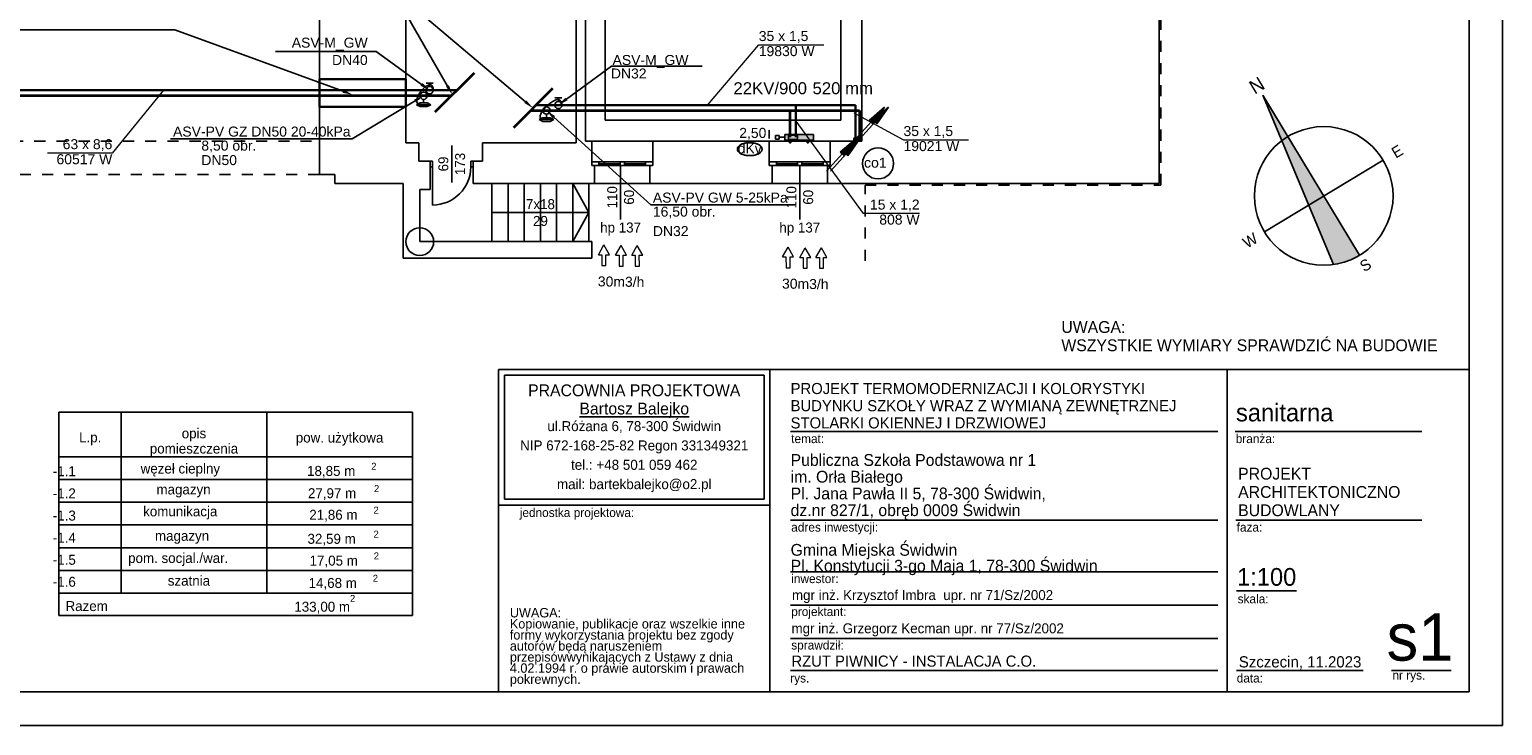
# Model space of a CAD drawing. Header units: millimetres. Extents: x 45180 to 119519, y 31297 to 302414.
# Tile 3 of 97: x 92963 to 119519, y 31297 to 43845. Entities that reach past the tile are written whole.
import ezdxf
from ezdxf import colors
from ezdxf.entities.mleader import LeaderData, LeaderLine
from ezdxf.lldxf.tags import DXFTag
from ezdxf.math import Vec2, Vec3

# ---------------------------------------------------------------- set-up
doc = ezdxf.new("R2010")
doc.units = ezdxf.units.MM
doc.header["$MEASUREMENT"] = 0
doc.linetypes.add('PHANTOM', pattern=[2.5, 1.25, -0.25, 0.25, -0.25, 0.25, -0.25])
doc.linetypes.add('Przerywana', pattern=[400, 200, -200])
doc.layers.get('0').update_dxf_attribs({"color": 252})
for name, color, linetype in [('#opisy', 7, 'Continuous'), ('#podkład', 252, 'Continuous'), ('#strza³ki', 7, 'Continuous'), ('_TABELA', 7, 'Continuous'), ('IS_Armatura_podłączeniowa_grz._dolnozas.', 7, 'SOLID'), ('IS_Armatura_Therm', 7, 'SOLID'), ('IS_Grafika', 7, 'SOLID'), ('IS_Grzejniki_Plan_rzut', 7, 'SOLID'), ('IS_Opisy_działek_Therm', 7, 'SOLID'), ('IS_Text_Armatury_podłączeniowej_grz._dolnozas.', 7, 'Continuous'), ('IS_Text_Armatury_Therm', 7, 'Continuous'), ('IS_Text_Odbiornikow_Therm', 7, 'Continuous')]:
    doc.layers.add(name, color=color, linetype=linetype)
for name, color, linetype, lineweight in [('#piony', 7, 'Continuous', 5), ('ARCH TABELA_Nr_Pióra__7', 252, 'Continuous', 13), ('IS_Powrót', 5, 'DASHDOT', 35), ('IS_Zasilanie', 1, 'SOLID', 30)]:
    doc.layers.add(name, color=color, linetype=linetype, lineweight=lineweight)
doc.styles.add('ARIAL', font='arial.ttf', dxfattribs={"width": 0.75})
doc.styles.add('GENERATED_STYLE_1', font='txt')
doc.styles.add('GENERATED_STYLE_2', font='txt')
doc.styles.add('GENERATED_STYLE_4', font='txt')
doc.styles.add('GENERATED_STYLE_5', font='txt')
doc.styles.add('GENERATED_STYLE_7', font='txt')
doc.styles.add('GENERATED_STYLE_8', font='txt')
doc.styles.add('GENERATED_STYLE_9', font='txt')
doc.styles.get("Standard").update_dxf_attribs({"font": 'arial.ttf', "bigfont": 'BIGFONT.SHX'})
tags = doc.linetypes.add('DASH', pattern=[15, 10, -5]).pattern_tags.tags
tags[6:7] = [DXFTag(74, 4), DXFTag(75, 0), DXFTag(340, '0'), DXFTag(46, 0.0), DXFTag(50, 0.0), DXFTag(44, 0.0), DXFTag(45, 0.0)]
tags[4:5] = [DXFTag(74, 4), DXFTag(75, 0), DXFTag(340, '0'), DXFTag(46, 0.0), DXFTag(50, 0.0), DXFTag(44, 0.0), DXFTag(45, 0.0)]
tags = doc.linetypes.add('DASHDOT', pattern=[20, 10, -5, 0, -5]).pattern_tags.tags
tags[10:11] = [DXFTag(74, 4), DXFTag(75, 0), DXFTag(340, '0'), DXFTag(46, 0.0), DXFTag(50, 0.0), DXFTag(44, 0.0), DXFTag(45, 0.0)]
tags[8:9] = [DXFTag(74, 4), DXFTag(75, 0), DXFTag(340, '0'), DXFTag(46, 0.0), DXFTag(50, 0.0), DXFTag(44, 0.0), DXFTag(45, 0.0)]
tags[6:7] = [DXFTag(74, 4), DXFTag(75, 0), DXFTag(340, '0'), DXFTag(46, 0.0), DXFTag(50, 0.0), DXFTag(44, 0.0), DXFTag(45, 0.0)]
tags[4:5] = [DXFTag(74, 4), DXFTag(75, 0), DXFTag(340, '0'), DXFTag(46, 0.0), DXFTag(50, 0.0), DXFTag(44, 0.0), DXFTag(45, 0.0)]
tags = doc.linetypes.add('DASHDOTDOT', pattern=[25, 10, -5, 0, -5, 0, -5]).pattern_tags.tags
tags[14:15] = [DXFTag(74, 4), DXFTag(75, 0), DXFTag(340, '0'), DXFTag(46, 0.0), DXFTag(50, 0.0), DXFTag(44, 0.0), DXFTag(45, 0.0)]
tags[12:13] = [DXFTag(74, 4), DXFTag(75, 0), DXFTag(340, '0'), DXFTag(46, 0.0), DXFTag(50, 0.0), DXFTag(44, 0.0), DXFTag(45, 0.0)]
tags[10:11] = [DXFTag(74, 4), DXFTag(75, 0), DXFTag(340, '0'), DXFTag(46, 0.0), DXFTag(50, 0.0), DXFTag(44, 0.0), DXFTag(45, 0.0)]
tags[8:9] = [DXFTag(74, 4), DXFTag(75, 0), DXFTag(340, '0'), DXFTag(46, 0.0), DXFTag(50, 0.0), DXFTag(44, 0.0), DXFTag(45, 0.0)]
tags[6:7] = [DXFTag(74, 4), DXFTag(75, 0), DXFTag(340, '0'), DXFTag(46, 0.0), DXFTag(50, 0.0), DXFTag(44, 0.0), DXFTag(45, 0.0)]
tags[4:5] = [DXFTag(74, 4), DXFTag(75, 0), DXFTag(340, '0'), DXFTag(46, 0.0), DXFTag(50, 0.0), DXFTag(44, 0.0), DXFTag(45, 0.0)]
tags = doc.linetypes.add('SOLID', pattern=[10, 10, 0]).pattern_tags.tags
tags[6:7] = [DXFTag(74, 4), DXFTag(75, 0), DXFTag(340, '0'), DXFTag(46, 0.0), DXFTag(50, 0.0), DXFTag(44, 0.0), DXFTag(45, 0.0)]
tags[4:5] = [DXFTag(74, 4), DXFTag(75, 0), DXFTag(340, '0'), DXFTag(46, 0.0), DXFTag(50, 0.0), DXFTag(44, 0.0), DXFTag(45, 0.0)]

# ---------------------------------------------------------------- blocks, each defined once
blk = doc.blocks.new('AF30168')
at = {"layer": '#strza³ki'}
h = blk.add_hatch(color=256, dxfattribs=at)
h.paths.add_polyline_path([(-7.4, -9.65), (0, 0), (-8.52, -8.52)])
h.paths.add_polyline_path([(-9.65, -7.4), (-8.52, -8.52), (0, 0)])
for p, q in [((-18.33, -18.33), (0, 0)), ((-9.65, -7.4), (0, 0)), ((-7.4, -9.65), (0, 0)), ((-9.65, -7.4), (-7.4, -9.65))]:
    blk.add_line(p, q, dxfattribs=at)
blk = doc.blocks.new('E210168')
at = {"color": 7, "lineweight": 13}
for p, q in [((19.4, 19.8), (19.4, 13.6)), ((19.4, 19.8), (37, 9.9)), ((19.4, 0), (37, 9.9)), ((19.4, 6.2), (19.4, 0))]:
    blk.add_line(p, q, dxfattribs=at)
blk.add_lwpolyline([(19.4, 13.6), (0, 13.6), (0, 6.2), (19.4, 6.2)], dxfattribs=at)

msp = doc.modelspace()

# ---------------------------------------------------------------- hatches: boundary and pattern name
at = {"layer": '#podkład', "linetype": 'Continuous'}
msp.add_hatch(color=256, dxfattribs=at).paths.add_polyline_path([(115196, 42661), (115539, 41839), (116023, 40679), (116471, 39606, 0.101097), (116942, 39774), (116295, 40844), (115648, 41914)], flags=0)
at = {"layer": 'IS_Grzejniki_Plan_rzut', "ltscale": 10}
msp.add_hatch(color=251, dxfattribs=at).paths.add_polyline_path([(106578, 41851), (107098, 41851), (107098, 41951), (106578, 41951)])

# ---------------------------------------------------------------- linework, layer by layer
at = {"layer": '#piony', "lineweight": 30}
msp.add_lwpolyline([(98190, 42950), (99750, 42950), (99750, 42450), (98190, 42450)], close=True, dxfattribs=at)
at = {"layer": '#podkład', "linetype": 'Continuous'}
for p, q in [((113330, 55370), (113330, 41070)), ((98190, 50330), (98190, 41230)), ((99750, 47940), (99750, 41800)), ((102820, 41800), (102820, 47940)), ((102990, 41830), (102990, 47910)), ((103340, 42210), (103340, 47530)), ((107970, 46830), (107970, 41830)), ((107590, 46611), (107590, 42210)), ((116942, 39774), (115196, 42661)), ((115196, 42661), (116471, 39606)), ((103340, 42210), (107590, 42210)), ((106300, 41880), (106300, 42030)), ((99750, 41800), (99980, 41800)), ((99980, 41800), (99980, 41470)), ((100575, 41085), (100575, 41755)), ((101130, 41800), (101130, 41470)), ((101130, 41800), (102820, 41800)), ((102990, 41830), (103100, 41830)), ((103100, 41830), (103100, 41390)), ((103100, 41830), (104200, 41830)), ((104200, 41830), (104200, 41390)), ((104200, 41830), (106300, 41830)), ((106300, 41830), (106300, 41390)), ((106300, 41830), (107400, 41830)), ((107400, 41830), (107400, 41390)), ((107400, 41830), (107970, 41830)), ((99980, 41470), (100190, 41470)), ((100190, 41470), (100190, 41070)), ((100230, 41470), (100190, 41470)), ((100230, 41370), (100230, 41470)), ((100920, 41370), (100920, 41470)), ((100920, 41470), (100960, 41470)), ((101130, 41470), (100960, 41470)), ((100960, 41470), (100960, 41070)), ((104200, 41460), (103100, 41460)), ((103230, 41390), (103230, 41460)), ((103610, 41390), (103610, 41460)), ((103690, 41390), (103690, 41460)), ((104070, 41390), (104070, 41460)), ((107400, 41460), (106300, 41460)), ((106430, 41390), (106430, 41460)), ((106810, 41390), (106810, 41460)), ((106890, 41390), (106890, 41460)), ((107270, 41390), (107270, 41460)), ((115225, 40197), (117365, 41491)), ((98470, 41230), (98190, 41230)), ((98470, 41230), (98470, 41070)), ((100230, 41370), (100190, 41370)), ((100230, 41370), (100230, 40680)), ((100920, 41370), (100960, 41370)), ((103100, 41390), (103150, 41390)), ((103100, 41390), (104200, 41390)), ((103150, 41390), (103150, 41070)), ((103230, 41425), (103610, 41425)), ((103620, 41390), (103620, 40420)), ((103690, 41425), (104070, 41425)), ((104200, 41390), (104150, 41390)), ((104150, 41390), (104150, 41070)), ((106300, 41390), (106350, 41390)), ((106300, 41390), (107400, 41390)), ((106350, 41390), (106350, 41070)), ((106430, 41425), (106810, 41425)), ((106850, 41390), (106850, 40420)), ((106890, 41425), (107270, 41425)), ((107400, 41390), (107350, 41390)), ((107350, 41390), (107350, 41070)), ((98470, 41070), (99700, 41070)), ((99700, 39720), (99700, 41070)), ((100190, 40960), (100000, 40960)), ((100000, 40960), (100000, 40020)), ((100190, 41070), (100190, 40960)), ((100960, 41070), (103150, 41070)), ((101300, 41070), (101300, 40020)), ((101592, 41070), (101592, 40020)), ((101883, 41070), (101883, 40020)), ((102175, 41070), (102175, 40020)), ((102467, 41070), (102467, 40020)), ((102758, 41070), (102758, 40020)), ((103050, 40545), (102758, 41070)), ((103050, 41070), (103050, 40020)), ((103150, 41070), (104150, 41070)), ((104150, 41070), (106350, 41070)), ((106350, 41070), (107350, 41070)), ((107350, 41070), (108030, 41070)), ((108030, 41070), (113330, 41070)), ((101300, 40545), (103050, 40545)), ((103050, 40545), (102758, 40020)), ((100000, 40020), (103100, 40020)), ((103100, 40020), (103100, 39720)), ((103100, 39720), (99700, 39720)), ((93494, 33282), (93494, 36946)), ((93494, 36946), (99869, 36946)), ((94619, 33683), (94619, 36946)), ((97244, 33683), (97244, 36946)), ((99869, 33282), (99869, 36946)), ((93494, 36143), (99869, 36143)), ((93494, 35733), (99869, 35733)), ((93494, 35323), (99869, 35323)), ((93494, 34913), (99869, 34913)), ((93494, 34503), (99869, 34503)), ((93494, 34093), (99869, 34093)), ((93494, 33683), (93494, 33282)), ((93494, 33683), (99869, 33683)), ((93494, 33683), (99869, 33683)), ((93494, 33282), (99869, 33282))]:
    msp.add_line(p, q, dxfattribs=at)
at = {"layer": '#podkład', "linetype": 'Przerywana'}
for p, q in [((113360, 41040), (113360, 55400)), ((90250, 41830), (98200, 41830)), ((98190, 41230), (86890, 41230)), ((108030, 39674), (108030, 41040)), ((108030, 41040), (113360, 41040))]:
    msp.add_line(p, q, dxfattribs=at)
at = {"layer": '#podkład', "linetype": 'Continuous'}
msp.add_circle((116295, 40844), 1250, dxfattribs=at)
at = {"layer": '#podkład'}
msp.add_circle((100000, 40020), 250, dxfattribs=at)
at = {"layer": '#podkład', "linetype": 'Continuous'}
msp.add_arc((100230, 41370), 690, 270, 0, dxfattribs=at)
at = {"layer": '_TABELA', "color": 7}
for p, q in [((119519, 31297), (119519, 60997)), ((118919, 31907), (118919, 60387)), ((58019, 31907), (118919, 31907)), ((55519, 31297), (119519, 31297))]:
    msp.add_line(p, q, dxfattribs=at)
at = {"layer": '_TABELA', "linetype": 'Continuous'}
for p, q in [((101419, 37718), (106313, 37718)), ((101419, 35271), (101419, 37718)), ((101419, 31907), (101419, 37718)), ((101419, 37718), (118919, 37718)), ((106313, 37718), (106313, 31907)), ((106313, 35271), (106313, 37718)), ((114557, 37718), (114557, 31907)), ((118919, 37718), (118919, 31907)), ((101526, 35377), (101526, 37611)), ((101526, 37611), (106206, 37611)), ((106206, 35377), (106206, 37611)), ((106313, 31907), (106313, 37318)), ((106685, 36597), (114385, 36597)), ((114697, 36597), (118064, 36597)), ((101526, 35377), (106206, 35377)), ((101419, 35271), (106313, 35271)), ((106685, 34997), (114385, 34997)), ((114714, 34997), (118064, 34997)), ((106685, 34069), (114385, 34069)), ((106685, 33466), (114385, 33466)), ((114726, 33724), (115806, 33724)), ((106685, 32864), (114385, 32864)), ((106685, 32289), (114385, 32289)), ((114726, 32289), (117008, 32289)), ((117517, 32289), (118596, 32289)), ((101419, 31907), (106313, 31907)), ((118919, 31907), (106313, 31907))]:
    msp.add_line(p, q, dxfattribs=at)
at = {"layer": 'IS_Armatura_podłączeniowa_grz._dolnozas.', "ltscale": 10}
for p, q in [((106808, 41941), (106648, 41941)), ((106648, 41941), (106648, 41861)), ((106648, 41861), (106808, 41861)), ((106648, 41861), (106648, 41861)), ((106808, 41861), (106808, 41941))]:
    msp.add_line(p, q, dxfattribs=at)
at = {"layer": 'IS_Armatura_Therm', "color": 1, "ltscale": 10}
for p, q in [((100242, 42880), (100112, 42880)), ((100177, 42815), (100177, 42880)), ((102563, 42613), (102433, 42613)), ((102498, 42548), (102498, 42613))]:
    msp.add_line(p, q, dxfattribs=at)
at = {"layer": 'IS_Armatura_Therm', "color": 5, "ltscale": 10}
for p, q in [((100004, 42520), (99939, 42487)), ((100134, 42520), (100004, 42520)), ((100069, 42585), (100069, 42520)), ((100199, 42487), (100134, 42520)), ((99939, 42487), (100199, 42487)), ((99939, 42487), (100004, 42455)), ((100004, 42455), (100134, 42455)), ((100134, 42455), (100199, 42487)), ((102219, 42253), (102154, 42220)), ((102349, 42253), (102219, 42253)), ((102284, 42318), (102284, 42253)), ((102414, 42220), (102349, 42253)), ((102154, 42220), (102414, 42220)), ((102154, 42220), (102219, 42188)), ((102219, 42188), (102349, 42188)), ((102349, 42188), (102414, 42220))]:
    msp.add_line(p, q, dxfattribs=at)
at = {"layer": 'IS_Armatura_Therm', "ltscale": 10}
for p, q in [((106480, 41934), (106415, 41934)), ((106415, 41934), (106415, 41869)), ((106415, 41869), (106480, 41869)), ((106480, 41869), (106480, 41934)), ((106578, 41901), (106480, 41901))]:
    msp.add_line(p, q, dxfattribs=at)
at = {"layer": 'IS_Armatura_Therm', "color": 1, "ltscale": 10}
for centre in [(100177, 42750), (102498, 42483)]:
    msp.add_ellipse(centre, major_axis=(65, 0), ratio=1, dxfattribs=at)
at = {"layer": 'IS_Armatura_Therm', "color": 5, "ltscale": 10}
for centre in [(100069, 42650), (102284, 42383)]:
    msp.add_ellipse(centre, major_axis=(65, 0), ratio=1, dxfattribs=at)
at = {"layer": 'IS_Armatura_Therm', "ltscale": 10}
for points, knots in [([(100037, 42487), (100016, 42487), (99977, 42491), (99941, 42537), (99946, 42593), (99968, 42651), (100006, 42712), (100052, 42768), (100102, 42814), (100150, 42843), (100202, 42853), (100241, 42811), (100242, 42772), (100242, 42750)], [0, 0, 0, 0, 62.614836, 107.942617, 159.361227, 223.3572, 296.109482, 370.915503, 440.491675, 498.286204, 541.679982, 583.32914, 651.42363, 651.42363, 651.42363, 651.42363]), ([(102252, 42220), (102231, 42220), (102193, 42222), (102164, 42273), (102182, 42328), (102216, 42385), (102267, 42446), (102327, 42501), (102391, 42547), (102452, 42576), (102511, 42586), (102560, 42547), (102563, 42505), (102563, 42483)], [0, 0, 0, 0, 60.201342, 101.718263, 154.081874, 223.305244, 304.143288, 388.881726, 469.428521, 538.445689, 591.952148, 638.75652, 707.307232, 707.307232, 707.307232, 707.307232])]:
    msp.add_open_spline(points, degree=3, knots=knots, dxfattribs=at)
at = {"layer": 'IS_Grafika', "ltscale": 10}
msp.add_circle((108261, 41431), 280, dxfattribs=at)
for points, knots in [([(105948, 41804), (105937, 41804), (105915, 41803), (105884, 41800), (105854, 41794), (105827, 41786), (105802, 41776), (105779, 41765), (105761, 41752), (105745, 41737), (105733, 41722), (105726, 41705), (105724, 41693), (105724, 41687)], [0, 0, 0, 0, 33.024043, 64.733497, 94.961552, 123.540383, 150.314771, 175.16102, 198.015155, 218.916387, 238.072713, 255.947572, 273.334314, 273.334314, 273.334314, 273.334314]), ([(106171, 41687), (106171, 41693), (106169, 41705), (106162, 41722), (106150, 41737), (106135, 41752), (106116, 41765), (106094, 41776), (106069, 41786), (106041, 41794), (106012, 41800), (105980, 41803), (105959, 41804), (105948, 41804)], [0, 0, 0, 0, 17.386742, 35.2616, 54.417927, 75.319159, 98.173293, 123.019543, 149.793931, 178.372762, 208.600817, 240.310271, 273.334314, 273.334314, 273.334314, 273.334314]), ([(105724, 41687), (105724, 41682), (105726, 41670), (105733, 41653), (105745, 41638), (105761, 41623), (105779, 41610), (105802, 41599), (105827, 41589), (105854, 41581), (105884, 41575), (105915, 41572), (105937, 41571), (105948, 41571)], [0, 0, 0, 0, 17.386742, 35.2616, 54.417927, 75.319159, 98.173293, 123.019543, 149.793931, 178.372762, 208.600817, 240.310271, 273.334314, 273.334314, 273.334314, 273.334314]), ([(105948, 41571), (105959, 41571), (105980, 41572), (106012, 41575), (106041, 41581), (106069, 41589), (106094, 41599), (106116, 41610), (106135, 41623), (106150, 41638), (106162, 41653), (106169, 41670), (106171, 41682), (106171, 41687)], [0, 0, 0, 0, 33.024043, 64.733497, 94.961552, 123.540383, 150.314771, 175.16102, 198.015155, 218.916387, 238.072713, 255.947572, 273.334314, 273.334314, 273.334314, 273.334314])]:
    msp.add_open_spline(points, degree=3, knots=knots, dxfattribs=at)
at = {"layer": 'IS_Grzejniki_Plan_rzut', "ltscale": 10}
for p, q in [((107098, 41951), (106578, 41951)), ((106578, 41951), (106578, 41851)), ((106578, 41851), (107098, 41851)), ((106578, 41851), (106578, 41851)), ((106665, 41851), (106665, 41801)), ((106665, 41801), (106690, 41801)), ((106690, 41801), (106690, 41851)), ((106985, 41801), (106985, 41851)), ((107010, 41801), (106985, 41801)), ((107010, 41851), (107010, 41801)), ((107098, 41851), (107098, 41951))]:
    msp.add_line(p, q, dxfattribs=at)
at = {"layer": 'IS_Opisy_działek_Therm', "lineweight": 5, "ltscale": 10}
for p, q in [((105187, 42483), (106111, 43567)), ((106111, 43567), (107281, 43567)), ((95380, 42750), (94457, 41618)), ((107826, 42341), (108720, 41854)), ((106778, 42192), (107990, 40529)), ((108720, 41854), (109890, 41854)), ((94457, 41618), (93287, 41618)), ((109010, 40529), (107990, 40529))]:
    msp.add_line(p, q, dxfattribs=at)
at = {"layer": 'IS_Opisy_działek_Therm'}
for points in [[(99216, 43450), (97401, 43450)], [(103458, 43184), (105093, 43184)], [(98777, 41871), (95508, 41871)], [(104165, 40683), (106760, 40683)]]:
    msp.add_lwpolyline(points, dxfattribs=at)
at = {"layer": 'IS_Opisy_działek_Therm', "lineweight": 35, "ltscale": 10}
for points in [[(100980, 43060), (100272, 42352)], [(102394, 42781), (101687, 42073)]]:
    msp.add_lwpolyline(points, dxfattribs=at)
at = {"layer": 'IS_Powrót', "ltscale": 25}
msp.add_line((99750, 42650), (90420, 42650), dxfattribs=at)
at = {"layer": 'IS_Powrót', "color": 166, "linetype": 'DASH', "ltscale": 25}
for p, q in [((100570, 42650), (99750, 42650)), ((101996, 42383), (106678, 42383)), ((106678, 41901), (106678, 42383)), ((106678, 42383), (107926, 42383)), ((107926, 42383), (107926, 41864))]:
    msp.add_line(p, q, dxfattribs=at)
at = {"layer": 'IS_Powrót', "color": 5, "lineweight": 30, "ltscale": 20}
for centre in [(107857, 41866), (107926, 41867)]:
    msp.add_circle(centre, 22.1, dxfattribs=at)
at = {"layer": 'IS_Powrót', "color": 5, "lineweight": 0, "ltscale": 20}
msp.add_circle((107926, 41867), 34.1, dxfattribs=at)
at = {"layer": 'IS_Text_Odbiornikow_Therm', "lineweight": 25}
msp.add_lwpolyline([(95503, 43840), (91843, 43840)], dxfattribs=at)
at = {"layer": 'IS_Zasilanie', "ltscale": 25}
msp.add_line((99750, 42750), (90320, 42750), dxfattribs=at)
at = {"layer": 'IS_Zasilanie', "color": 12, "linetype": 'DASHDOTDOT', "ltscale": 25}
for p, q in [((100670, 42750), (99750, 42750)), ((102096, 42483), (106778, 42483)), ((106778, 41901), (106778, 42483)), ((106778, 42483), (107857, 42483)), ((107857, 42483), (107857, 41866))]:
    msp.add_line(p, q, dxfattribs=at)
at = {"layer": 'IS_Zasilanie', "color": 1, "linetype": 'PHANTOM', "lineweight": 0, "ltscale": 250}
msp.add_circle((107857, 41866), 34.1, dxfattribs=at)
at = {"layer": 'IS_Zasilanie', "color": 1, "linetype": 'PHANTOM', "lineweight": 30, "ltscale": 250}
msp.add_circle((107857, 41866), 22.1, dxfattribs=at)
msp.add_circle((107857, 41866), 22.1, dxfattribs=at)

# ---------------------------------------------------------------- block references
at = {"layer": '#strza³ki', "lineweight": 5, "xscale": 29.99999999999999, "yscale": 29.99999999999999, "zscale": 30, "rotation": 2.760251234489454}
for p in [(108380, 42442), (108449, 42443), (107857, 41866), (107926, 41867)]:
    msp.add_blockref('AF30168', p, dxfattribs=at)
at = {"color": 7, "lineweight": 5, "xscale": 10, "yscale": 10, "zscale": 10, "rotation": 90.09664922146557}
for p in [(103418, 39590), (103728, 39580), (104020, 39581), (106738, 39550), (107048, 39540), (107340, 39541)]:
    msp.add_blockref('E210168', p, dxfattribs=at)

# ---------------------------------------------------------------- texts
at = {"layer": '#opisy', "color": 7, "lineweight": 0, "style": 'ARIAL'}
for p in [(103209, 39214, 140), (106529, 39174, 140)]:
    msp.add_text('30m3/h', height=180, rotation=359.2172, dxfattribs=at).set_placement(p)
at = {"layer": '#podkład', "linetype": 'Continuous', "style": 'GENERATED_STYLE_2'}
for s, height, p in [('    -1.1', 180, (93117, 35792)), ('węzeł cieplny', 180, (94968, 35840)), ('18,85 m', 180, (97968, 35797)), ('2', 126, (99125, 35908)), ('magazyn', 180, (95253, 35463)), ('2', 126, (99175, 35506)), ('    -1.2', 180, (93117, 35392)), ('27,97 m', 180, (97984, 35395)), ('    -1.3', 180, (93117, 34992)), ('komunikacja', 180, (95013, 35068)), ('21,86 m', 180, (98008, 35006)), ('2', 126, (99165, 35117)), ('2', 126, (99167, 34684)), ('    -1.4', 180, (93117, 34592)), ('magazyn', 180, (95226, 34627)), ('32,59 m', 180, (97976, 34573)), ('    -1.5', 180, (93117, 34195)), ('pom. socjal./war.', 180, (94742, 34227)), ('17,05 m', 180, (98014, 34180)), ('2', 126, (99171, 34291)), ('szatnia', 180, (95457, 33818)), ('2', 126, (99153, 33888)), ('    -1.6', 180, (93117, 33798)), ('14,68 m', 180, (97996, 33777))]:
    msp.add_text(s, height=height, dxfattribs=at).set_placement(p)
at = {"layer": '#podkład', "linetype": 'Continuous', "attachment_point": 8, "rotation": 31.1675, "style": 'GENERATED_STYLE_1'}
for s, insert, char_height in [('{N}', (115154, 42730), 250), ('{E}', (117673, 41561), 200), ('{W}', (115021, 39956), 200), ('{S}', (117102, 39510), 200)]:
    msp.add_mtext(s, dxfattribs=dict(at, insert=insert, char_height=char_height))
at = {"layer": '#podkład', "linetype": 'Continuous', "char_height": 180, "width": 1346.33, "attachment_point": 2, "rotation": 90, "style": 'GENERATED_STYLE_5'}
for s, insert, line_spacing_factor in [('{69\\P173}', (100334, 41420), 1.007146), ('{110\\P60}', (103379, 40820), 1.008888), ('{110\\P60}', (106609, 40820), 1.008888)]:
    msp.add_mtext(s, dxfattribs=dict(at, insert=insert, line_spacing_factor=line_spacing_factor))
at = {"layer": '#podkład', "linetype": 'Continuous', "char_height": 180}
for s, insert, width, attachment_point, line_spacing_factor, style in [('{7x18\\P29}', (102175, 40786), 1346.33, 2, 1.008452, 'GENERATED_STYLE_5'), ('{opis\\Ppomieszczenia}', (95929, 36146), 2402.03, 8, 0.912199, 'GENERATED_STYLE_4')]:
    msp.add_mtext(s, dxfattribs=dict(at, insert=insert, width=width, attachment_point=attachment_point, line_spacing_factor=line_spacing_factor, style=style))
for s, insert, attachment_point, style in [('{hp 137}', (103620, 40365), 2, 'GENERATED_STYLE_5'), ('{hp 137}', (106850, 40365), 2, 'GENERATED_STYLE_5'), ('{L.p.}', (94059, 36348), 8, 'GENERATED_STYLE_4'), ('{pow. użytkowa}', (98554, 36344), 8, 'GENERATED_STYLE_4'), ('{Razem}', (93614, 33358), 7, 'GENERATED_STYLE_4'), ('{ 133,00 m\\A1{\\H0.7x;\\S2^  ;}}', (97672, 33315), 7, 'GENERATED_STYLE_4')]:
    msp.add_mtext(s, dxfattribs=dict(at, insert=insert, attachment_point=attachment_point, style=style))
at = {"layer": '_TABELA', "linetype": 'Continuous'}
for s, insert, char_height, width, attachment_point, line_spacing_factor, style in [('\\pxql;UWAGA:\\PWSZYSTKIE WYMIARY SPRAWDZIĆ NA BUDOWIE', (116904, 38587), 212.77, 10676.28, 2, 0.926719, 'GENERATED_STYLE_8'), ('{ul.Różana 6, 78-300 Świdwin\\PNIP 672-168-25-82 Regon 331349321\\Ptel.: +48 501 059 462\\Pmail: bartekbalejko@o2.pl}', (103866, 36785), 180.85, 7974.45, 2, 1.156383, 'GENERATED_STYLE_7'), ('{UWAGA:\\PKopiowanie, publikacje oraz wszelkie inne formy wykorzystania projektu bez zgody autorów będą naruszeniem przepisówwynikających z Ustawy z dnia 4.02.1994 r. o prawie autorskim i prawach pokrewnych.}', (101624, 33416), 170.213, 4483.41, 1, 0.703415, 'GENERATED_STYLE_7')]:
    msp.add_mtext(s, dxfattribs=dict(at, insert=insert, char_height=char_height, width=width, attachment_point=attachment_point, line_spacing_factor=line_spacing_factor, style=style))
for s, insert, char_height, attachment_point, line_spacing_factor, style in [('{PRACOWNIA PROJEKTOWA\\P\\LBartosz Balejko}', (103866, 37446), 212.77, 2, 0.926719, 'GENERATED_STYLE_8'), ('{PROJEKT TERMOMODERNIZACJI I KOLORYSTYKI\\PBUDYNKU SZKOŁY WRAZ Z WYMIANĄ ZEWNĘTRZNEJ \\PSTOLARKI OKIENNEJ I DRZWIOWEJ }', (106685, 36650), 200, 7, 0.928963, 'GENERATED_STYLE_9'), ('{Publiczna Szkoła Podstawowa nr 1\\Pim. Orła Białego\\PPl. Jana Pawła II 5, 78-300 Świdwin, \\Pdz.nr 827/1, obręb 0009 Świdwin}', (106685, 35008), 212.77, 7, 0.850494, 'GENERATED_STYLE_7'), ('{PROJEKT \\PARCHITEKTONICZNO\\PBUDOWLANY}', (114753, 35943), 212.84, 1, 0.9285, 'GENERATED_STYLE_7'), ('{Gmina Miejska Świdwin\\PPl. Konstytucji 3-go Maja 1, 78-300 Świdwin}', (106685, 34007), 212.77, 7, 0.807442, 'GENERATED_STYLE_7')]:
    msp.add_mtext(s, dxfattribs=dict(at, insert=insert, char_height=char_height, attachment_point=attachment_point, line_spacing_factor=line_spacing_factor, style=style))
at = {"layer": '_TABELA', "linetype": 'Continuous', "style": 'GENERATED_STYLE_7'}
for s, insert, char_height, attachment_point in [('{temat:}', (106696, 36548), 159.6, 1), ('{branża:}', (114709, 36548), 159.6, 1), ('{jednostka projektowa:}', (101802, 35216), 159.58, 1), ('{adres inwestycji:}', (106696, 34952), 159.58, 1), ('{faza:}', (114726, 34952), 159.6, 1), ('{inwestor:}', (106696, 34024), 159.58, 1), ('{skala:}', (114744, 33660), 159.6, 1), ('{projektant:}', (106696, 33430), 159.58, 1), ('s1', (118632, 33318), 851.2, 3), ('{sprawdził:}', (106696, 32827), 159.58, 1), ('{Szczecin, 11.2023}', (114765, 32546), 202.13, 1), ('{rys.}', (106678, 32232), 159.6, 1), ('{data:}', (114727, 32232), 159.6, 1), ('{nr rys.}', (117534, 32285), 159.6, 1)]:
    msp.add_mtext(s, dxfattribs=dict(at, insert=insert, char_height=char_height, attachment_point=attachment_point))
at = {"layer": '_TABELA', "linetype": 'Continuous', "attachment_point": 1}
for s, insert, char_height, width, style in [('1:100', (114733, 34136), 319.2, 1451.04, 'GENERATED_STYLE_7'), ('RZUT PIWNICY - INSTALACJA C.O.', (106699, 32558), 200, 7275.13, 'GENERATED_STYLE_9')]:
    msp.add_mtext(s, dxfattribs=dict(at, insert=insert, char_height=char_height, width=width, style=style))
at = {"layer": 'ARCH TABELA_Nr_Pióra__7', "color": 7, "linetype": 'Continuous', "attachment_point": 1, "style": 'GENERATED_STYLE_7'}
for s, insert, char_height in [('sanitarna', (114714, 37099), 319.2), ('mgr inż. Krzysztof Imbra  upr. nr 71/Sz/2002', (106709, 33739), 180), ('mgr inż. Grzegorz Kecman upr. nr 77/Sz/2002', (106701, 33139), 180)]:
    msp.add_mtext(s, dxfattribs=dict(at, insert=insert, char_height=char_height))
at = {"layer": 'IS_Grafika', "ltscale": 10, "char_height": 180}
for s, insert, attachment_point in [('\\fArial|b0|i0;dKv', (105948, 41791), 2), ('\\fArial|b0|i0;co1', (108415, 41534), 3)]:
    msp.add_mtext(s, dxfattribs=dict(at, insert=insert, attachment_point=attachment_point))
at = {"layer": 'IS_Opisy_działek_Therm', "ltscale": 10, "char_height": 180}
for s, insert, attachment_point in [('\\fArial|b0|i0;35 x 1,5', (106111, 43603), 7), ('\\fArial|b0|i0;', (107081, 43603), 7), ('\\fArial|b0|i0;19830 W', (106111, 43545), 1), ('\\fArial|b0|i0;', (107231, 43545), 1), ('\\fArial|b0|i0;', (107291, 43453), 7), ('\\fArial|b0|i0;', (107291, 43453), 7), ('\\fArial|b0|i0;', (102775, 43088), 7), ('\\fArial|b0|i0;', (103065, 43030), 1), ('\\fArial|b0|i0;', (103125, 42938), 7), ('\\fArial|b0|i0;', (103125, 42938), 7), ('\\fArial|b0|i0;35 x 1,5', (108720, 41890), 7), ('\\fArial|b0|i0;', (110152, 42081), 7), ('\\fArial|b0|i0;', (110302, 42023), 1), ('\\fArial|b0|i0;63 x 8,6', (94457, 41654), 9), ('\\fArial|b0|i0;19021 W', (108720, 41833), 1), ('\\fArial|b0|i0;', (110362, 41931), 7), ('\\fArial|b0|i0;', (110362, 41931), 7), ('\\fArial|b0|i0;60517 W', (94457, 41596), 3), ('\\fArial|b0|i0;', (94457, 41504), 9), ('\\fArial|b0|i0;', (94457, 41504), 9), ('\\fArial|b0|i0;', (95637, 41654), 9), ('\\fArial|b0|i0;', (95637, 41596), 3), ('\\fArial|b0|i0;', (99074, 40974), 9), ('\\fArial|b0|i0;', (99074, 40974), 9), ('\\fArial|b0|i0;', (100394, 41124), 9), ('\\fArial|b0|i0;', (100394, 41066), 3), ('\\fArial|b0|i0;', (105455, 40952), 9), ('\\fArial|b0|i0;', (104425, 40802), 9), ('\\fArial|b0|i0;', (104425, 40802), 9), ('\\fArial|b0|i0;', (105455, 40895), 3), ('\\fArial|b0|i0;15 x 1,2', (109010, 40565), 9), ('\\fArial|b0|i0;808 W', (109010, 40508), 3)]:
    msp.add_mtext(s, dxfattribs=dict(at, insert=insert, attachment_point=attachment_point))
at = {"layer": 'IS_Text_Armatury_podłączeniowej_grz._dolnozas.', "linetype": 'SOLID', "ltscale": 10, "insert": (106428, 41987), "char_height": 180, "attachment_point": 9}
msp.add_mtext('\\fArial|b0|i0;', dxfattribs=at)
at = {"layer": 'IS_Text_Armatury_Therm', "linetype": 'SOLID', "ltscale": 10, "char_height": 180}
for s, insert, attachment_point in [('\\fArial|b0|i0;ASV-M_GW', (99061, 43466), 9), ('\\fArial|b0|i0;', (100777, 43556), 9), ('\\fArial|b0|i0;DN40  ', (99061, 43202), 9), ('\\fArial|b0|i0;ASV-M_GW', (104844, 43153), 9), ('\\fArial|b0|i0;DN32  ', (104088, 42959), 9), ('\\fArial|b0|i0;', (104448, 43089), 9), ('\\fArial|b0|i0;ASV-PV GZ DN50 20-40kPa', (95552, 41912), 7), ('\\fArial|b0|i0;2,50  ', (106248, 41857), 9), ('\\fArial|b0|i0;8,50 obr.', (96062, 41628), 7), ('\\fArial|b0|i0;DN50  ', (96062, 41398), 7), ('\\fArial|b0|i0;ASV-PV GW 5-25kPa', (104202, 40722), 7), ('\\fArial|b0|i0;16,50 obr.', (104202, 40438), 7), ('\\fArial|b0|i0;DN32  ', (104202, 40118), 7)]:
    msp.add_mtext(s, dxfattribs=dict(at, insert=insert, attachment_point=attachment_point))
at = {"layer": 'IS_Text_Odbiornikow_Therm', "linetype": 'SOLID', "ltscale": 10, "char_height": 216}
for s, insert, attachment_point in [('\\fArial|b0|i0;22KV/900', (106980, 42675), 9), ('\\fArial|b0|i0;520 mm', (107080, 42675), 7)]:
    msp.add_mtext(s, dxfattribs=dict(at, insert=insert, attachment_point=attachment_point))

# ---------------------------------------------------------------- leaders
at = {"layer": 'IS_Opisy_działek_Therm'}
ml = msp.add_multileader_mtext('Standard', dxfattribs=at)
ml.set_content('')
ml.set_leader_properties()
ml.build(insert=Vec2(0, 0))
ml.multileader.update_dxf_attribs({"text_right_attachment_type": 6, "dogleg_length": 0.36, "arrow_head_size": 180})
ctx = ml.context
ctx.base_point, ctx.char_height, ctx.arrow_head_size, ctx.landing_gap_size, ctx.plane_origin, ctx.plane_x_axis, ctx.plane_y_axis = Vec3(99215, 43451), 0.18, 180, 0.09, Vec3(24490, 122029), Vec3(0.354654, -0.934998), Vec3(0.934998, 0.354654)
ctx.right_attachment, ctx.text_align_type = 6, 2
notes = []
notes.append((ctx, [(0, (1, 1, 0), (99216, 43450), (-0.354654, 0.934998), 0.36, [(0, [(100177, 42749)], 0, [])])]))
ctx.mtext.insert, ctx.mtext.text_direction, ctx.mtext.alignment = Vec3(99216, 43451), Vec3(0.354654, -0.934998), 3
ml = msp.add_multileader_mtext('Standard', dxfattribs=at)
ml.set_content('')
ml.set_leader_properties()
ml.build(insert=Vec2(0, 0))
ml.multileader.update_dxf_attribs({"text_right_attachment_type": 6, "dogleg_length": 0.36, "arrow_head_size": 180})
ctx = ml.context
ctx.base_point, ctx.char_height, ctx.arrow_head_size, ctx.landing_gap_size, ctx.plane_origin, ctx.plane_x_axis, ctx.plane_y_axis = Vec3(103459, 43184), 0.18, 180, 0.09, Vec3(178184, 121763), Vec3(0.354654, -0.934998), Vec3(0.934998, 0.354654)
ctx.right_attachment, ctx.text_align_type = 6, 2
notes.append((ctx, [(0, (1, 1, 0), (103459, 43184), (0.354654, 0.934998), 0.36, [(0, [(102498, 42483)], 0, [])])]))
ctx.mtext.insert, ctx.mtext.text_direction, ctx.mtext.alignment = Vec3(103459, 43184), Vec3(-0.354654, -0.934998), 3
ml = msp.add_multileader_mtext('Standard', dxfattribs=at)
ml.set_content('')
ml.set_leader_properties()
ml.build(insert=Vec2(0, 0))
ml.multileader.update_dxf_attribs({"text_right_attachment_type": 6, "dogleg_length": 0.36, "arrow_head_size": 180})
ctx = ml.context
ctx.base_point, ctx.char_height, ctx.arrow_head_size, ctx.landing_gap_size, ctx.plane_origin = Vec3(98777, 41871), 0.18, 180, 0.09, Vec3(-900, 0)
ctx.right_attachment, ctx.text_align_type = 6, 2
notes.append((ctx, [(0, (1, 1, 0), (98778, 41871), (-1, 0), 0.36, [(0, [(100069, 42650)], 0, [])])]))
ctx.mtext.insert, ctx.mtext.alignment = Vec3(98777, 41871), 3
ml = msp.add_multileader_mtext('Standard', dxfattribs=at)
ml.set_content('')
ml.set_leader_properties()
ml.build(insert=Vec2(0, 0))
ml.multileader.update_dxf_attribs({"text_right_attachment_type": 6, "dogleg_length": 0.36, "arrow_head_size": 180})
ctx = ml.context
ctx.base_point, ctx.char_height, ctx.arrow_head_size, ctx.landing_gap_size, ctx.plane_origin, ctx.plane_x_axis, ctx.plane_y_axis = Vec3(104165, 40683), 0.18, 180, 0.09, Vec3(177970, -36897), Vec3(-0.354654, 0.934998), Vec3(-0.934998, -0.354654)
ctx.right_attachment, ctx.text_align_type = 6, 2
notes.append((ctx, [(0, (1, 1, 0), (104165, 40683), (0.354654, -0.934998), 0.36, [(0, [(102284, 42383)], 0, [])])]))
ctx.mtext.insert, ctx.mtext.text_direction, ctx.mtext.alignment = Vec3(104165, 40683), Vec3(-0.354654, 0.934998), 3
at = {"layer": 'IS_Text_Odbiornikow_Therm'}
ml = msp.add_multileader_mtext('Standard', dxfattribs=at)
ml.set_content('')
ml.set_leader_properties()
ml.build(insert=Vec2(0, 0))
ml.multileader.update_dxf_attribs({"text_right_attachment_type": 6, "dogleg_length": 0.36, "arrow_head_size": 180})
ctx = ml.context
ctx.base_point, ctx.char_height, ctx.arrow_head_size, ctx.landing_gap_size, ctx.plane_origin = Vec3(99402, 44590), 0.18, 180, 0.09, Vec3(-83, -630)
ctx.right_attachment, ctx.text_align_type = 6, 2
notes.append((ctx, [(0, (1, 1, 0), (99483, 44590), (-1, 0), 80.4, [(0, [(102041, 42427)], 0, [])])]))
ctx.mtext.insert, ctx.mtext.alignment = Vec3(99402, 44590), 3
ml = msp.add_multileader_mtext('Standard', dxfattribs=at)
ml.set_content('')
ml.set_leader_properties()
ml.build(insert=Vec2(0, 0))
ml.multileader.update_dxf_attribs({"text_right_attachment_type": 6, "dogleg_length": 0.36, "arrow_head_size": 180})
ctx = ml.context
ctx.base_point, ctx.char_height, ctx.arrow_head_size, ctx.landing_gap_size, ctx.plane_origin = Vec3(99403, 44590), 0.18, 180, 0.09, Vec3(-845, -477)
ctx.right_attachment, ctx.text_align_type = 6, 2
notes.append((ctx, [(0, (1, 1, 0), (99483, 44590), (-1, 0), 80.4, [(0, [(100589, 42669)], 0, [])])]))
ctx.mtext.insert, ctx.mtext.alignment = Vec3(99403, 44590), 3
ml = msp.add_multileader_mtext('Standard', dxfattribs=at)
ml.set_content('')
ml.set_leader_properties()
ml.build(insert=Vec2(0, 0))
ml.multileader.update_dxf_attribs({"text_right_attachment_type": 6, "dogleg_length": 0.36, "arrow_head_size": 180})
ctx = ml.context
ctx.base_point, ctx.char_height, ctx.arrow_head_size, ctx.landing_gap_size, ctx.plane_origin = Vec3(95503, 43840), 0.18, 180, 0.09, Vec3(-2645, -477)
ctx.right_attachment, ctx.text_align_type = 6, 2
notes.append((ctx, [(0, (1, 1, 0), (95583, 43840), (-1, 0), 80.4, [(0, [(98789, 42669)], 0, [])])]))
ctx.mtext.insert, ctx.mtext.alignment = Vec3(95503, 43840), 3
for ctx, leaders in notes:
    for number, flags, end, landing, length, lines in leaders:
        leader = LeaderData()
        leader.index, (leader.has_last_leader_line, leader.has_dogleg_vector, leader.attachment_direction) = number, flags
        leader.last_leader_point, leader.dogleg_vector, leader.dogleg_length = Vec3(end), Vec3(landing), length
        for number, points, colour, breaks in lines:
            line = LeaderLine()
            line.index, line.vertices, line.color, line.breaks = number, Vec3.list(points), colors.encode_raw_color(colour), breaks
            leader.lines.append(line)
        ctx.leaders.append(leader)

doc.saveas('drawing.dxf')
